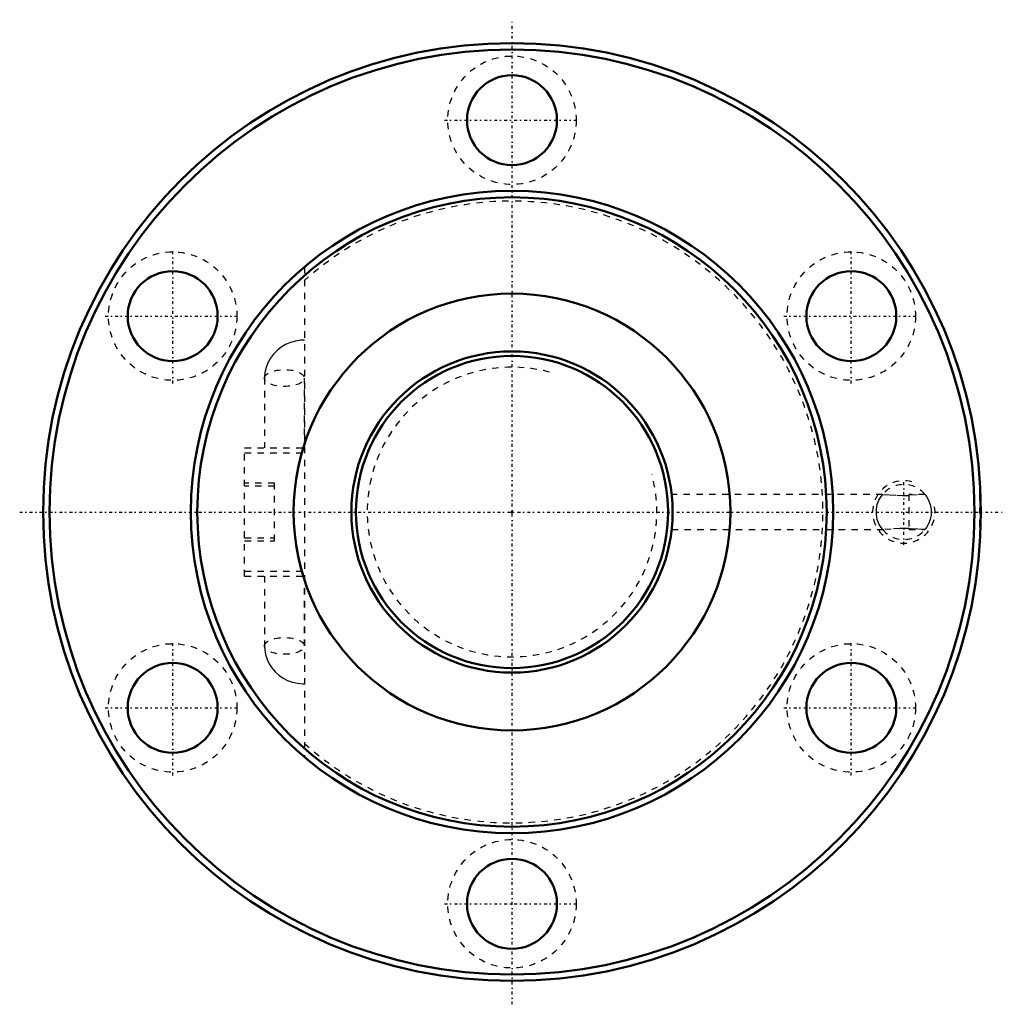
# Model space of a CAD drawing. Header units: millimetres. Extents: x -77 to 77, y -77 to 77.
import ezdxf

# ---------------------------------------------------------------- set-up
doc = ezdxf.new("R2010")
doc.units = ezdxf.units.MM
doc.linetypes.add('Center', pattern=[1.5, 0.45, -0.5, 0.05, -0.5])
doc.linetypes.add('Dashed', pattern=[2, 1, -1])
for name, color, linetype, lineweight in [('2d ConnectionPoints', 7, 'Continuous', 50), ('AM_0', 7, 'Continuous', 50), ('AM_5', 3, 'Continuous', 25), ('AM_7', 7, 'Center', 25), ('AM_9', 6, 'Dashed', 25)]:
    doc.layers.add(name, color=color, linetype=linetype, lineweight=lineweight)

# ---------------------------------------------------------------- blocks, each defined once
blk = doc.blocks.new('1_BNF_5012_3_5RR_Nut_0_in_BNF5012V_3_5RRG1_119LC0_000_rev_2')
at = {"layer": 'AM_0'}
for centre, radius in [((0, 0), 73), ((0, 0), 72), ((0, 61), 7), ((0, 0), 50), ((0, 0), 49), ((-52.83, 30.5), 7), ((52.83, 30.5), 7), ((0, 0), 34), ((-52.83, -30.5), 7), ((52.83, -30.5), 7), ((0, -61), 7)]:
    blk.add_circle(centre, radius, dxfattribs=at)
at = {"layer": 'AM_5', "linetype": 'Dashed'}
blk.add_arc((61, 0), 4.86, 75, 15, dxfattribs=at)
at = {"layer": 'AM_7'}
for p, q in [((0, -76.65), (0, 76.65)), ((-10.5, 61), (10.5, 61)), ((-52.83, 20), (-52.83, 41)), ((52.83, 20), (52.83, 41)), ((-63.33, 30.5), (-42.33, 30.5)), ((42.33, 30.5), (63.33, 30.5)), ((61, -5.11), (61, 5.11)), ((-76.65, 0), (76.65, 0)), ((-52.83, -41), (-52.83, -20)), ((52.83, -41), (52.83, -20)), ((-63.33, -30.5), (-42.33, -30.5)), ((42.33, -30.5), (63.33, -30.5)), ((-10.5, -61), (10.5, -61))]:
    blk.add_line(p, q, dxfattribs=at)
at = {"layer": 'AM_9'}
for p, q in [((-32.33, 38.14), (-32.33, -38.14)), ((-38.53, 20.85), (-38.53, 10)), ((-32.33, 10), (-32.33, 20.85)), ((-41.63, 10), (-32.33, 10)), ((-41.63, -10), (-41.63, 10)), ((-41.63, 9.2), (-32.33, 9.2)), ((-36.98, 4.5), (-41.63, 4.5)), ((-36.98, 4), (-41.63, 4)), ((-36.98, -4.5), (-36.98, 4.5)), ((57.7, 2.75), (24.85, 2.75)), ((64.3, 2.75), (61.8, 2.75)), ((61.8, 2.75), (61.8, -2.75)), ((73, 2.75), (72.8, 2.75)), ((72.8, 2.75), (72.8, -2.75)), ((24.85, -2.75), (57.7, -2.75)), ((61.8, -2.75), (64.3, -2.75)), ((72.8, -2.75), (72.95, -2.75)), ((-41.63, -4), (-36.98, -4)), ((-41.63, -4.5), (-36.98, -4.5)), ((-41.63, -9.2), (-32.33, -9.2)), ((-41.63, -10), (-32.33, -10)), ((-38.53, -10), (-38.53, -20.85)), ((-32.33, -20.85), (-32.33, -10))]:
    blk.add_line(p, q, dxfattribs=at)
for points in [[(-32.33, 26.75), (-32.9, 26.73), (-33.71, 26.61), (-34.49, 26.38), (-35.25, 26.06), (-35.95, 25.65), (-36.58, 25.15), (-37.14, 24.57), (-37.62, 23.93), (-38, 23.24), (-38.28, 22.5), (-38.46, 21.74), (-38.53, 21.02), (-38.53, 20.85)], [(57.72, -2.75), (57.67, -2.69), (57.48, -2.43), (57.19, -1.96), (56.88, -1.16), (56.73, -0.38), (56.74, 0.45), (56.88, 1.18), (57.13, 1.84), (57.46, 2.41), (57.67, 2.69), (57.72, 2.75)], [(57.71, 2.74), (58.83, 2.69), (59.98, 2.6), (60.79, 2.56), (61.62, 2.58), (61.8, 2.59)], [(64.29, 2.74), (63.06, 2.68), (61.8, 2.59)], [(64.28, 2.75), (64.33, 2.69), (64.52, 2.43), (64.81, 1.96), (65.12, 1.16), (65.27, 0.38), (65.26, -0.45), (65.12, -1.18), (64.87, -1.84), (64.54, -2.41), (64.33, -2.69), (64.28, -2.75)], [(61.8, -2.59), (61.1, -2.56), (60.38, -2.58), (59.03, -2.67), (57.71, -2.74)], [(64.29, -2.74), (63.17, -2.69), (62.02, -2.6), (61.8, -2.59)], [(-38.53, -20.85), (-38.5, -21.45), (-38.36, -22.2), (-38.13, -22.94), (-37.8, -23.63), (-37.37, -24.28), (-36.87, -24.87), (-36.28, -25.4), (-35.63, -25.85), (-34.93, -26.21), (-34.17, -26.49), (-33.38, -26.67), (-32.58, -26.75), (-32.33, -26.75)]]:
    blk.add_lwpolyline(points, dxfattribs=at)
for centre in [(0, 61), (-52.83, 30.5), (52.83, 30.5), (-52.83, -30.5), (52.83, -30.5), (0, -61)]:
    blk.add_circle(centre, 10, dxfattribs=at)
for centre, radius, start, end in [((0, 0), 48.4, 228.089, 131.911), ((61, 0), 4.28, 39.8161, 140.1839), ((61, 0), 4.28, 219.8161, 320.1839)]:
    blk.add_arc(centre, radius, start, end, dxfattribs=at)
for centre in [(-35.43, 20.85), (-35.43, -20.85)]:
    blk.add_ellipse(centre, major_axis=(-3.1, 0), ratio=0.422618, dxfattribs=at)
blk = doc.blocks.new('2_BNF_5012_3_5RR000_Shaft_0_in_BNF5012V_3_5RRG1_119LC0_000_rev_2')
at = {"layer": 'AM_0'}
for radius in [25, 24.3]:
    blk.add_circle((0, 0), radius, dxfattribs=at)
at = {"layer": 'AM_5', "linetype": 'Dashed'}
blk.add_arc((0, 0), 22.55, 75, 15, dxfattribs=at)

msp = doc.modelspace()

# ---------------------------------------------------------------- linework, layer by layer
at = {"layer": '2d ConnectionPoints'}
msp.add_point((0, 0), dxfattribs=at)
msp.add_point((0, 0), dxfattribs=at)

# ---------------------------------------------------------------- block references
for name in ['1_BNF_5012_3_5RR_Nut_0_in_BNF5012V_3_5RRG1_119LC0_000_rev_2', '2_BNF_5012_3_5RR000_Shaft_0_in_BNF5012V_3_5RRG1_119LC0_000_rev_2']:
    msp.add_blockref(name, (0, 0))

doc.saveas('drawing.dxf')
